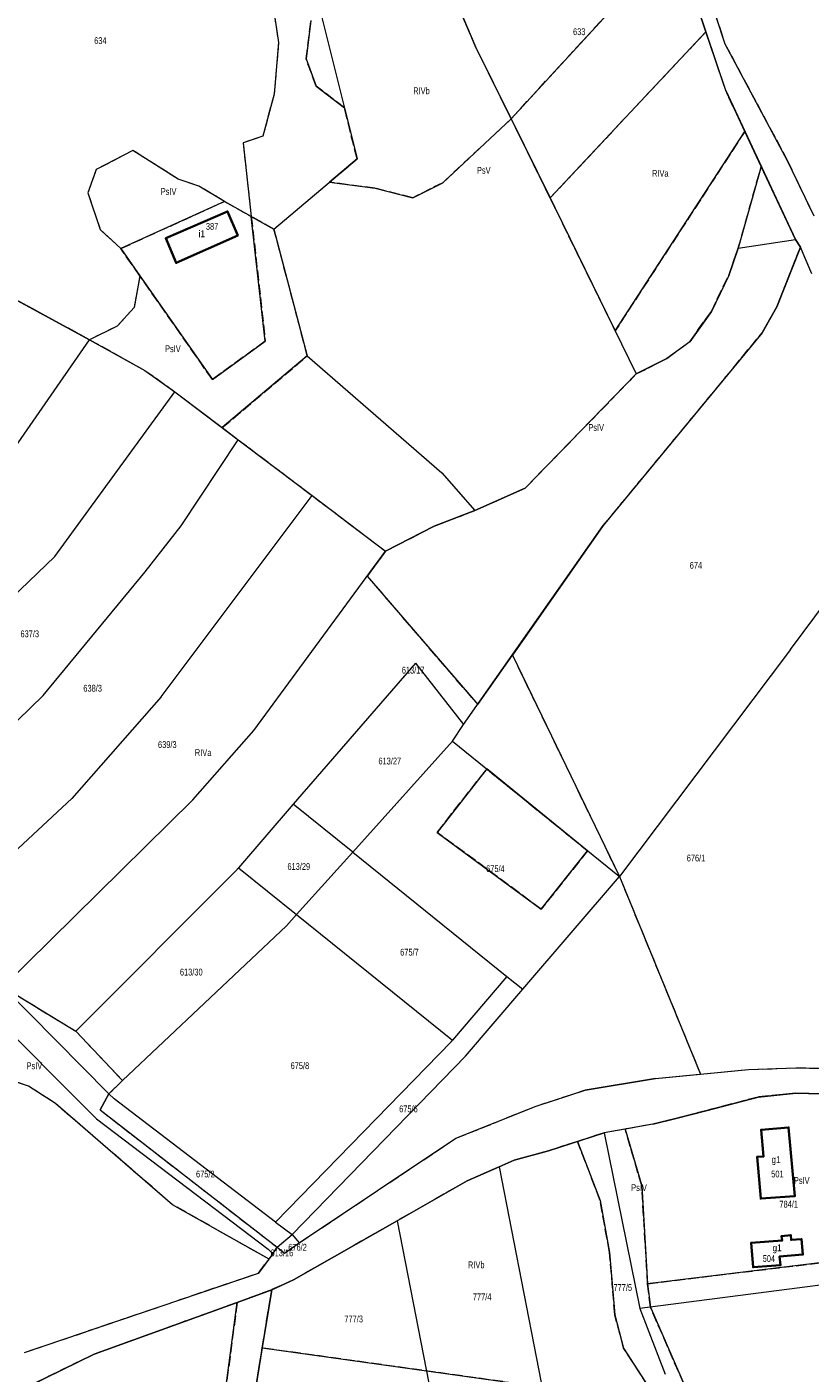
# Model space of a CAD drawing. Header units: metres. Extents: x 7496145 to 7500200, y 5498500 to 5502080.
# Tile 186 of 202: x 7499156 to 7499329, y 5500732 to 5501029. Entities that reach past the tile are written whole.
import ezdxf
from ezdxf.enums import TextEntityAlignment as Align

# ---------------------------------------------------------------- set-up
doc = ezdxf.new("R2010")
doc.units = ezdxf.units.M
doc.header["$MEASUREMENT"] = 0
for name, pattern in [('2.25_0.75', [3, 2.25, -0.75]), ('219-1000', [0]), ('egug-1000', [0])]:
    doc.linetypes.add(name, pattern=pattern)
doc.layers.get('0').update_dxf_attribs({"color": 2, "linetype": 'CONTINUOUS', "lineweight": 5})
for name, color, linetype in [('209-oznaczenie konturu klasyfikacyjnego', 7, 'CONTINUOUS'), ('211-numer działki ewidencyjnej', 7, 'CONTINUOUS'), ('217-kontur klasyfikacyjny', 7, 'CONTINUOUS'), ('218-kontur użytku gruntowego', 7, 'CONTINUOUS'), ('219-działka ewidencyjna', 7, 'CONTINUOUS'), ('312-budynek ewidencyjny', 7, 'CONTINUOUS'), ('312-oznaczenie budynku ewidencyjnego', 7, 'CONTINUOUS'), ('312-oznaczenie budynku ewidencyjnego-Atr117', 7, 'CONTINUOUS'), ('Punkt budynku', 7, 'CONTINUOUS')]:
    doc.layers.add(name, color=color, linetype=linetype)
doc.styles.get("Standard").update_dxf_attribs({"font": 'Working1250', "width": 0.75})

# ---------------------------------------------------------------- blocks, each defined once
blk = doc.blocks.new('PUNKTBUD')
at = {"color": 0}
blk.add_circle((0, 0), 0.09, dxfattribs=at)

msp = doc.modelspace()

# ---------------------------------------------------------------- linework, layer by layer
at = {"layer": '217-kontur klasyfikacyjny', "color": 3, "linetype": '2.25_0.75', "lineweight": 18, "flags": 128}
for points in [[(7499306.08, 5501027.5), (7499293.41, 5501065.18)], [(7499298.73, 5501059.97), (7499310.28, 5501024.83)], [(7499210.46, 5501034.62), (7499211.9, 5501025.17)], [(7499255.39, 5501024.08), (7499251.03, 5501034.23)], [(7499263.16, 5501008.33), (7499287.77, 5501035.17)], [(7499217.99, 5501021.52), (7499219.05, 5501030.02)], [(7499271.75, 5500990.89), (7499306.08, 5501027.5)], [(7499310.44, 5501014.55), (7499306.08, 5501027.5)], [(7499211.9, 5501025.17), (7499210.94, 5501013.78)], [(7499263.16, 5501008.33), (7499255.39, 5501024.08)], [(7499310.28, 5501024.83), (7499324.08, 5500999.01)], [(7499220.2, 5501015.55), (7499217.99, 5501021.52)], [(7499226.41, 5501010.74), (7499220.2, 5501015.55)], [(7499210.94, 5501013.78), (7499208.43, 5501004.53)], [(7499314.66, 5501005.55), (7499310.44, 5501014.55)], [(7499229.21, 5500999.51), (7499226.41, 5501010.74)], [(7499263.16, 5501008.33), (7499248.08, 5500994.24)], [(7499271.75, 5500990.89), (7499263.16, 5501008.33)], [(7499208.43, 5501004.53), (7499204.09, 5501003.01)], [(7499314.66, 5501005.55), (7499286.08, 5500961.61)], [(7499318.27, 5500997.85), (7499314.66, 5501005.55)], [(7499179.78, 5501001.38), (7499171.69, 5500997.13)], [(7499189.8, 5500995.01), (7499179.78, 5501001.38)], [(7499204.09, 5501003.01), (7499205.9, 5500986.82)], [(7499171.69, 5500997.13), (7499169.9, 5500992.03)], [(7499223.13, 5500994.36), (7499229.21, 5500999.51)], [(7499313.2, 5500979.81), (7499318.27, 5500997.85)], [(7499325.83, 5500981.73), (7499318.27, 5500997.85)], [(7499324.08, 5500999.01), (7499329.84, 5500986.91)], [(7499194.37, 5500993.49), (7499189.8, 5500995.01)], [(7499233.18, 5500993.02), (7499223.13, 5500994.36)], [(7499248.08, 5500994.24), (7499241.46, 5500990.92)], [(7499169.9, 5500992.03), (7499172.57, 5500983.95)], [(7499200, 5500990.14), (7499194.37, 5500993.49)], [(7499241.46, 5500990.92), (7499233.18, 5500993.02)], [(7499177.14, 5500979.73), (7499200, 5500990.14)], [(7499200, 5500990.14), (7499205.9, 5500986.82)], [(7499272.81, 5500988.75), (7499271.75, 5500990.89)], [(7499286.08, 5500961.61), (7499272.81, 5500988.75)], [(7499210.9, 5500984.01), (7499205.9, 5500986.82)], [(7499205.9, 5500986.82), (7499208.98, 5500959.32)], [(7499172.57, 5500983.95), (7499177.14, 5500979.73)], [(7499218.24, 5500956.07), (7499210.9, 5500984.01)], [(7499181.36, 5500973.7), (7499177.14, 5500979.73)], [(7499311.1, 5500973.82), (7499313.2, 5500979.81)], [(7499321.68, 5500966.88), (7499326.91, 5500980.02)], [(7499326.91, 5500980.02), (7499325.83, 5500981.73)], [(7499329.41, 5500974.15), (7499326.91, 5500980.02)], [(7499170.26, 5500959.65), (7499141.09, 5500975.46)], [(7499181.36, 5500973.7), (7499180.06, 5500966.72)], [(7499197.33, 5500950.87), (7499181.36, 5500973.7)], [(7499307.27, 5500965.86), (7499311.1, 5500973.82)], [(7499180.06, 5500966.72), (7499176.37, 5500962.62)], [(7499302.51, 5500959.2), (7499307.27, 5500965.86)], [(7499318.48, 5500961.16), (7499321.68, 5500966.88)], [(7499176.37, 5500962.62), (7499170.26, 5500959.65)], [(7499170.26, 5500959.65), (7499182.47, 5500952.89)], [(7499208.98, 5500959.32), (7499197.33, 5500950.87)], [(7499283.46, 5500918.67), (7499318.48, 5500961.16)], [(7499297.43, 5500955.48), (7499302.51, 5500959.2)], [(7499199.5, 5500940.27), (7499218.24, 5500956.07)], [(7499182.47, 5500952.89), (7499189.04, 5500948.16)], [(7499290.74, 5500952.09), (7499297.43, 5500955.48)], [(7499266.26, 5500926.95), (7499290.74, 5500952.09)], [(7499189.04, 5500948.16), (7499199.5, 5500940.27)], [(7499199.5, 5500940.27), (7499203.04, 5500937.6)], [(7499203.04, 5500937.6), (7499219.28, 5500925.29)], [(7499255.19, 5500922.01), (7499266.26, 5500926.95)], [(7499219.28, 5500925.29), (7499235.48, 5500913.04)], [(7499246.22, 5500918.55), (7499255.19, 5500922.01)], [(7499235.48, 5500913.04), (7499246.22, 5500918.55)], [(7499263.42, 5500890.12), (7499283.46, 5500918.67)], [(7499235.48, 5500913.04), (7499231.42, 5500907.51)], [(7499231.42, 5500907.51), (7499255.78, 5500879.23)], [(7499255.78, 5500879.23), (7499263.42, 5500890.12)], [(7499263.42, 5500890.12), (7499287.03, 5500841.3)], [(7499246.87, 5500851.04), (7499257.77, 5500865.03)], [(7499257.77, 5500865.03), (7499280.01, 5500846.99)], [(7499269.77, 5500834.14), (7499246.87, 5500851.04)], [(7499280.01, 5500846.99), (7499269.77, 5500834.14)], [(7499287.03, 5500841.3), (7499304.88, 5500797.77)], [(7499151.2, 5500817.01), (7499167.24, 5500807.23)], [(7499167.24, 5500807.23), (7499177.52, 5500796.33)], [(7499304.88, 5500797.77), (7499315.45, 5500798.79)], [(7499315.45, 5500798.79), (7499325.87, 5500799.13)], [(7499325.87, 5500799.13), (7499335.34, 5500799.07)], [(7499156.8, 5500795.11), (7499148.78, 5500797.78)], [(7499177.52, 5500796.33), (7499174.51, 5500793.4)], [(7499279.46, 5500794.25), (7499294.96, 5500796.82)], [(7499294.96, 5500796.82), (7499304.88, 5500797.77)], [(7499162.73, 5500791.3), (7499156.8, 5500795.11)], [(7499174.51, 5500793.4), (7499172.56, 5500789.86)], [(7499268.66, 5500790.72), (7499279.46, 5500794.25)], [(7499317.58, 5500792.71), (7499306.33, 5500789.76)], [(7499325.91, 5500793.57), (7499317.58, 5500792.71)], [(7499336.99, 5500793.3), (7499325.91, 5500793.57)], [(7499188.56, 5500768.97), (7499162.73, 5500791.3)], [(7499172.56, 5500789.86), (7499211.63, 5500759.59)], [(7499251, 5500783.61), (7499268.66, 5500790.72)], [(7499306.33, 5500789.76), (7499299.47, 5500787.99)], [(7499294.38, 5500786.74), (7499288.29, 5500785.64)], [(7499299.47, 5500787.99), (7499294.38, 5500786.74)], [(7499216.45, 5500760.59), (7499251, 5500783.61)], [(7499283.69, 5500784.81), (7499277.76, 5500782.92)], [(7499288.29, 5500785.64), (7499283.69, 5500784.81)], [(7499291.92, 5500773.16), (7499288.29, 5500785.64)], [(7499271.37, 5500780.88), (7499263.79, 5500778.77)], [(7499277.76, 5500782.92), (7499271.37, 5500780.88)], [(7499282.77, 5500769.94), (7499277.76, 5500782.92)], [(7499263.79, 5500778.77), (7499260.51, 5500777.33)], [(7499260.51, 5500777.33), (7499253.5, 5500774.25)], [(7499253.5, 5500774.25), (7499238.05, 5500765.45)], [(7499293.24, 5500751.56), (7499291.92, 5500773.16)], [(7499209.8, 5500756.99), (7499188.56, 5500768.97)], [(7499284.84, 5500758.42), (7499282.77, 5500769.94)], [(7499238.05, 5500765.45), (7499215.23, 5500752.43)], [(7499213.18, 5500758.3), (7499216.45, 5500760.59)], [(7499293.24, 5500751.56), (7499360.62, 5500759.75)], [(7499207.45, 5500753.91), (7499209.8, 5500756.99)], [(7499209.8, 5500756.99), (7499210.66, 5500758.12)], [(7499210.66, 5500758.12), (7499211.63, 5500759.59)], [(7499211.63, 5500759.59), (7499213.18, 5500758.3)], [(7499286.01, 5500744.69), (7499284.84, 5500758.42)], [(7499155.92, 5500736.39), (7499207.45, 5500753.91)], [(7499215.23, 5500752.43), (7499210.41, 5500750.24)], [(7499293.83, 5500746.4), (7499293.24, 5500751.56)], [(7499210.41, 5500750.24), (7499202.79, 5500747.43)], [(7499208.32, 5500737.4), (7499210.41, 5500750.24)], [(7499202.79, 5500747.43), (7499171.26, 5500736.03)], [(7499202.79, 5500747.43), (7499199.42, 5500721.94)], [(7499301.28, 5500729.35), (7499293.83, 5500746.4)], [(7499287.95, 5500737.39), (7499286.01, 5500744.69)], [(7499171.26, 5500736.03), (7499156.85, 5500728.99)], [(7499206.62, 5500726.96), (7499208.32, 5500737.4)], [(7499296.97, 5500725.02), (7499208.32, 5500737.4)], [(7499294.92, 5500726.56), (7499287.95, 5500737.39)]]:
    msp.add_lwpolyline(points, dxfattribs=at)
at = {"layer": '218-kontur użytku gruntowego', "color": 3, "linetype": 'egug-1000', "lineweight": 18, "flags": 128}
for points in [[(7499306.08, 5501027.5), (7499293.41, 5501065.18)], [(7499298.73, 5501059.97), (7499310.28, 5501024.83)], [(7499210.46, 5501034.62), (7499211.9, 5501025.17)], [(7499251.03, 5501034.23), (7499255.39, 5501024.08)], [(7499287.77, 5501035.17), (7499263.16, 5501008.33)], [(7499219.05, 5501030.02), (7499217.99, 5501021.52)], [(7499306.08, 5501027.5), (7499271.75, 5500990.89)], [(7499310.44, 5501014.55), (7499306.08, 5501027.5)], [(7499211.9, 5501025.17), (7499210.94, 5501013.78)], [(7499255.39, 5501024.08), (7499263.16, 5501008.33)], [(7499310.28, 5501024.83), (7499324.08, 5500999.01)], [(7499217.99, 5501021.52), (7499220.2, 5501015.55)], [(7499220.2, 5501015.55), (7499226.41, 5501010.74)], [(7499210.94, 5501013.78), (7499208.43, 5501004.53)], [(7499314.66, 5501005.55), (7499310.44, 5501014.55)], [(7499226.41, 5501010.74), (7499229.21, 5500999.51)], [(7499248.08, 5500994.24), (7499263.16, 5501008.33)], [(7499263.16, 5501008.33), (7499271.75, 5500990.89)], [(7499208.43, 5501004.53), (7499204.09, 5501003.01)], [(7499286.08, 5500961.61), (7499314.66, 5501005.55)], [(7499318.27, 5500997.85), (7499314.66, 5501005.55)], [(7499179.78, 5501001.38), (7499171.69, 5500997.13)], [(7499189.8, 5500995.01), (7499179.78, 5501001.38)], [(7499204.09, 5501003.01), (7499205.9, 5500986.82)], [(7499171.69, 5500997.13), (7499169.9, 5500992.03)], [(7499229.21, 5500999.51), (7499223.13, 5500994.36)], [(7499318.27, 5500997.85), (7499313.2, 5500979.81)], [(7499325.83, 5500981.73), (7499318.27, 5500997.85)], [(7499324.08, 5500999.01), (7499329.84, 5500986.91)], [(7499194.37, 5500993.49), (7499189.8, 5500995.01)], [(7499223.13, 5500994.36), (7499233.18, 5500993.02)], [(7499241.46, 5500990.92), (7499248.08, 5500994.24)], [(7499169.9, 5500992.03), (7499172.57, 5500983.95)], [(7499200, 5500990.14), (7499194.37, 5500993.49)], [(7499233.18, 5500993.02), (7499241.46, 5500990.92)], [(7499200, 5500990.14), (7499177.14, 5500979.73)], [(7499205.9, 5500986.82), (7499200, 5500990.14)], [(7499271.75, 5500990.89), (7499272.81, 5500988.75)], [(7499272.81, 5500988.75), (7499286.08, 5500961.61)], [(7499208.98, 5500959.32), (7499205.9, 5500986.82)], [(7499205.9, 5500986.82), (7499210.9, 5500984.01)], [(7499172.57, 5500983.95), (7499177.14, 5500979.73)], [(7499210.9, 5500984.01), (7499218.24, 5500956.07)], [(7499177.14, 5500979.73), (7499181.36, 5500973.7)], [(7499313.2, 5500979.81), (7499311.1, 5500973.82)], [(7499326.91, 5500980.02), (7499321.68, 5500966.88)], [(7499326.91, 5500980.02), (7499325.83, 5500981.73)], [(7499329.41, 5500974.15), (7499326.91, 5500980.02)], [(7499170.26, 5500959.65), (7499141.09, 5500975.46)], [(7499181.36, 5500973.7), (7499180.06, 5500966.72)], [(7499181.36, 5500973.7), (7499197.33, 5500950.87)], [(7499311.1, 5500973.82), (7499307.27, 5500965.86)], [(7499180.06, 5500966.72), (7499176.37, 5500962.62)], [(7499307.27, 5500965.86), (7499302.51, 5500959.2)], [(7499321.68, 5500966.88), (7499318.48, 5500961.16)], [(7499176.37, 5500962.62), (7499170.26, 5500959.65)], [(7499170.26, 5500959.65), (7499182.47, 5500952.89)], [(7499197.33, 5500950.87), (7499208.98, 5500959.32)], [(7499318.48, 5500961.16), (7499283.46, 5500918.67)], [(7499302.51, 5500959.2), (7499297.43, 5500955.48)], [(7499218.24, 5500956.07), (7499199.5, 5500940.27)], [(7499182.47, 5500952.89), (7499189.04, 5500948.16)], [(7499297.43, 5500955.48), (7499290.74, 5500952.09)], [(7499290.74, 5500952.09), (7499266.26, 5500926.95)], [(7499189.04, 5500948.16), (7499199.5, 5500940.27)], [(7499199.5, 5500940.27), (7499203.04, 5500937.6)], [(7499203.04, 5500937.6), (7499219.28, 5500925.29)], [(7499266.26, 5500926.95), (7499255.19, 5500922.01)], [(7499219.28, 5500925.29), (7499235.48, 5500913.04)], [(7499255.19, 5500922.01), (7499246.22, 5500918.55)], [(7499246.22, 5500918.55), (7499235.48, 5500913.04)], [(7499283.46, 5500918.67), (7499263.42, 5500890.12)], [(7499235.48, 5500913.04), (7499231.42, 5500907.51)], [(7499231.42, 5500907.51), (7499255.78, 5500879.23)], [(7499255.78, 5500879.23), (7499263.42, 5500890.12)], [(7499263.42, 5500890.12), (7499287.03, 5500841.3)], [(7499257.77, 5500865.03), (7499246.87, 5500851.04)], [(7499280.01, 5500846.99), (7499257.77, 5500865.03)], [(7499246.87, 5500851.04), (7499269.77, 5500834.14)], [(7499269.77, 5500834.14), (7499280.01, 5500846.99)], [(7499287.03, 5500841.3), (7499304.88, 5500797.77)], [(7499151.2, 5500817.01), (7499167.24, 5500807.23)], [(7499167.24, 5500807.23), (7499177.52, 5500796.33)], [(7499304.88, 5500797.77), (7499315.45, 5500798.79)], [(7499315.45, 5500798.79), (7499325.87, 5500799.13)], [(7499325.87, 5500799.13), (7499335.34, 5500799.07)], [(7499156.8, 5500795.11), (7499148.78, 5500797.78)], [(7499177.52, 5500796.33), (7499174.51, 5500793.4)], [(7499279.46, 5500794.25), (7499294.96, 5500796.82)], [(7499294.96, 5500796.82), (7499304.88, 5500797.77)], [(7499162.73, 5500791.3), (7499156.8, 5500795.11)], [(7499174.51, 5500793.4), (7499172.56, 5500789.86)], [(7499268.66, 5500790.72), (7499279.46, 5500794.25)], [(7499317.58, 5500792.71), (7499306.33, 5500789.76)], [(7499325.91, 5500793.57), (7499317.58, 5500792.71)], [(7499336.99, 5500793.3), (7499325.91, 5500793.57)], [(7499188.56, 5500768.97), (7499162.73, 5500791.3)], [(7499172.56, 5500789.86), (7499211.63, 5500759.59)], [(7499251, 5500783.61), (7499268.66, 5500790.72)], [(7499306.33, 5500789.76), (7499299.47, 5500787.99)], [(7499294.38, 5500786.74), (7499288.29, 5500785.64)], [(7499299.47, 5500787.99), (7499294.38, 5500786.74)], [(7499216.45, 5500760.59), (7499251, 5500783.61)], [(7499283.69, 5500784.81), (7499277.76, 5500782.92)], [(7499288.29, 5500785.64), (7499283.69, 5500784.81)], [(7499288.29, 5500785.64), (7499291.92, 5500773.16)], [(7499271.37, 5500780.88), (7499263.79, 5500778.77)], [(7499277.76, 5500782.92), (7499271.37, 5500780.88)], [(7499277.76, 5500782.92), (7499282.77, 5500769.94)], [(7499263.79, 5500778.77), (7499260.51, 5500777.33)], [(7499260.51, 5500777.33), (7499253.5, 5500774.25)], [(7499253.5, 5500774.25), (7499238.05, 5500765.45)], [(7499291.92, 5500773.16), (7499293.24, 5500751.56)], [(7499209.8, 5500756.99), (7499188.56, 5500768.97)], [(7499282.77, 5500769.94), (7499284.84, 5500758.42)], [(7499238.05, 5500765.45), (7499215.23, 5500752.43)], [(7499213.18, 5500758.3), (7499216.45, 5500760.59)], [(7499360.62, 5500759.75), (7499293.24, 5500751.56)], [(7499207.45, 5500753.91), (7499209.8, 5500756.99)], [(7499209.8, 5500756.99), (7499210.66, 5500758.12)], [(7499210.66, 5500758.12), (7499211.63, 5500759.59)], [(7499211.63, 5500759.59), (7499213.18, 5500758.3)], [(7499284.84, 5500758.42), (7499286.01, 5500744.69)], [(7499155.92, 5500736.39), (7499207.45, 5500753.91)], [(7499215.23, 5500752.43), (7499210.41, 5500750.24)], [(7499293.24, 5500751.56), (7499293.83, 5500746.4)], [(7499210.41, 5500750.24), (7499202.79, 5500747.43)], [(7499210.41, 5500750.24), (7499208.32, 5500737.4)], [(7499202.79, 5500747.43), (7499171.26, 5500736.03)], [(7499199.42, 5500721.94), (7499202.79, 5500747.43)], [(7499293.83, 5500746.4), (7499301.28, 5500729.35)], [(7499286.01, 5500744.69), (7499287.95, 5500737.39)], [(7499171.26, 5500736.03), (7499156.85, 5500728.99)], [(7499208.32, 5500737.4), (7499206.62, 5500726.96)], [(7499208.32, 5500737.4), (7499296.97, 5500725.02)], [(7499287.95, 5500737.39), (7499294.92, 5500726.56)]]:
    msp.add_lwpolyline(points, dxfattribs=at)
at = {"layer": '219-działka ewidencyjna', "color": 3, "linetype": '219-1000', "lineweight": 18, "flags": 128}
for points in [[(7499238.21, 5501064.09), (7499255.39, 5501024.08)], [(7499310.44, 5501014.55), (7499293.41, 5501065.18)], [(7499298.73, 5501059.97), (7499310.28, 5501024.83)], [(7499221.09, 5501032.11), (7499229.21, 5500999.51)], [(7499255.39, 5501024.08), (7499272.81, 5500988.75)], [(7499310.28, 5501024.83), (7499324.08, 5500999.01)], [(7499310.44, 5501014.55), (7499325.83, 5500981.73)], [(7499210.9, 5500984.01), (7499229.21, 5500999.51)], [(7499324.08, 5500999.01), (7499329.84, 5500986.91)], [(7499272.81, 5500988.75), (7499290.74, 5500952.09)], [(7499210.9, 5500984.01), (7499218.24, 5500956.07)], [(7499311.1, 5500973.82), (7499313.2, 5500979.81)], [(7499313.2, 5500979.81), (7499325.83, 5500981.73)], [(7499321.68, 5500966.88), (7499326.91, 5500980.02)], [(7499325.83, 5500981.73), (7499326.91, 5500980.02)], [(7499329.41, 5500974.15), (7499326.91, 5500980.02)], [(7499136.81, 5500977.78), (7499170.26, 5500959.65)], [(7499311.1, 5500973.82), (7499307.27, 5500965.86)], [(7499302.51, 5500959.2), (7499307.27, 5500965.86)], [(7499318.48, 5500961.16), (7499321.68, 5500966.88)], [(7499148.62, 5500928.52), (7499170.26, 5500959.65)], [(7499170.26, 5500959.65), (7499182.47, 5500952.89)], [(7499318.48, 5500961.16), (7499283.46, 5500918.67)], [(7499302.51, 5500959.2), (7499297.43, 5500955.48)], [(7499218.24, 5500956.07), (7499247.88, 5500930.3)], [(7499182.47, 5500952.89), (7499189.04, 5500948.16)], [(7499290.74, 5500952.09), (7499297.43, 5500955.48)], [(7499266.26, 5500926.95), (7499290.74, 5500952.09)], [(7499162.64, 5500911.83), (7499189.04, 5500948.16)], [(7499189.04, 5500948.16), (7499203.04, 5500937.6)], [(7499190.45, 5500918.63), (7499203.04, 5500937.6)], [(7499203.04, 5500937.6), (7499219.28, 5500925.29)], [(7499247.88, 5500930.3), (7499255.19, 5500922.01)], [(7499324.7, 5500891.38), (7499354.75, 5500931.68)], [(7499255.19, 5500922.01), (7499266.26, 5500926.95)], [(7499186.02, 5500880.89), (7499219.28, 5500925.29)], [(7499219.28, 5500925.29), (7499235.48, 5500913.04)], [(7499246.22, 5500918.55), (7499255.19, 5500922.01)], [(7499182.49, 5500908.45), (7499190.45, 5500918.63)], [(7499235.48, 5500913.04), (7499246.22, 5500918.55)], [(7499252.68, 5500874.81), (7499283.46, 5500918.67)], [(7499162.64, 5500911.83), (7499143.43, 5500893.47)], [(7499206.49, 5500873.5), (7499235.48, 5500913.04)], [(7499160.02, 5500881.21), (7499182.49, 5500908.45)], [(7499324.7, 5500891.38), (7499287.03, 5500841.3)], [(7499242.09, 5500888.35), (7499215.15, 5500857.24)], [(7499242.09, 5500888.35), (7499252.68, 5500874.81)], [(7499160.02, 5500881.21), (7499132.1, 5500854.07)], [(7499186.02, 5500880.89), (7499166.33, 5500858.53)], [(7499193.05, 5500858.24), (7499206.49, 5500873.5)], [(7499250.27, 5500871.12), (7499252.68, 5500874.81)], [(7499228.24, 5500846.69), (7499250.27, 5500871.12)], [(7499250.27, 5500871.12), (7499287.03, 5500841.3)], [(7499135.2, 5500829.53), (7499166.33, 5500858.53)], [(7499193.05, 5500858.24), (7499151.2, 5500817.01)], [(7499215.15, 5500857.24), (7499203.05, 5500843.23)], [(7499228.24, 5500846.69), (7499215.15, 5500857.24)], [(7499228.24, 5500846.69), (7499215.84, 5500832.93)], [(7499228.24, 5500846.69), (7499262.22, 5500819.31)], [(7499202.46, 5500842.54), (7499203.05, 5500843.23)], [(7499203.05, 5500843.23), (7499215.84, 5500832.93)], [(7499167.24, 5500807.23), (7499202.46, 5500842.54)], [(7499265.74, 5500816.47), (7499287.03, 5500841.3)], [(7499213.62, 5500830.46), (7499215.84, 5500832.93)], [(7499215.84, 5500832.93), (7499250.24, 5500805.21)], [(7499177.52, 5500796.33), (7499213.62, 5500830.46)], [(7499262.22, 5500819.31), (7499250.24, 5500805.21)], [(7499262.22, 5500819.31), (7499265.74, 5500816.47)], [(7499151.2, 5500817.01), (7499174.51, 5500793.4)], [(7499253.1, 5500801.74), (7499265.74, 5500816.47)], [(7499147.12, 5500812.61), (7499171.8, 5500787.92)], [(7499167.24, 5500807.23), (7499177.52, 5500796.33)], [(7499211.22, 5500765.13), (7499250.02, 5500804.96)], [(7499250.02, 5500804.96), (7499250.24, 5500805.21)], [(7499214.87, 5500762.39), (7499253.1, 5500801.74)], [(7499294.96, 5500796.82), (7499315.45, 5500798.79)], [(7499315.45, 5500798.79), (7499325.87, 5500799.13)], [(7499325.87, 5500799.13), (7499335.34, 5500799.07)], [(7499177.52, 5500796.33), (7499174.51, 5500793.4)], [(7499294.96, 5500796.82), (7499279.46, 5500794.25)], [(7499172.56, 5500789.86), (7499174.51, 5500793.4)], [(7499174.51, 5500793.4), (7499175.69, 5500792.33)], [(7499268.66, 5500790.72), (7499279.46, 5500794.25)], [(7499306.33, 5500789.76), (7499317.58, 5500792.71)], [(7499317.58, 5500792.71), (7499325.91, 5500793.57)], [(7499325.91, 5500793.57), (7499336.99, 5500793.3)], [(7499172.56, 5500789.86), (7499211.63, 5500759.59)], [(7499211.22, 5500765.13), (7499175.69, 5500792.33)], [(7499251, 5500783.61), (7499268.66, 5500790.72)], [(7499299.47, 5500787.99), (7499306.33, 5500789.76)], [(7499171.8, 5500787.92), (7499209.58, 5500759.21)], [(7499294.38, 5500786.74), (7499283.69, 5500784.81)], [(7499294.38, 5500786.74), (7499299.47, 5500787.99)], [(7499216.45, 5500760.59), (7499251, 5500783.61)], [(7499271.37, 5500780.88), (7499283.69, 5500784.81)], [(7499283.69, 5500784.81), (7499291.5, 5500746.1)], [(7499263.79, 5500778.77), (7499271.37, 5500780.88)], [(7499260.51, 5500777.33), (7499263.79, 5500778.77)], [(7499253.5, 5500774.25), (7499260.51, 5500777.33)], [(7499260.51, 5500777.33), (7499271.38, 5500721.51)], [(7499238.05, 5500765.45), (7499253.5, 5500774.25)], [(7499211.22, 5500765.13), (7499214.87, 5500762.39)], [(7499215.23, 5500752.43), (7499238.05, 5500765.45)], [(7499238.05, 5500765.45), (7499246.19, 5500723.64)], [(7499211.63, 5500759.59), (7499214.87, 5500762.39)], [(7499213.18, 5500758.3), (7499216.45, 5500760.59)], [(7499214.87, 5500762.39), (7499216.45, 5500760.59)], [(7499210.66, 5500758.12), (7499207.45, 5500753.91)], [(7499210.66, 5500758.12), (7499209.58, 5500759.21)], [(7499210.66, 5500758.12), (7499211.63, 5500759.59)], [(7499211.63, 5500759.59), (7499213.18, 5500758.3)], [(7499155.92, 5500736.39), (7499207.45, 5500753.91)], [(7499360.84, 5500755.03), (7499291.5, 5500746.1)], [(7499210.41, 5500750.24), (7499215.23, 5500752.43)], [(7499202.79, 5500747.43), (7499210.41, 5500750.24)], [(7499206.62, 5500726.96), (7499210.41, 5500750.24)], [(7499171.26, 5500736.03), (7499202.79, 5500747.43)], [(7499199.42, 5500721.94), (7499202.79, 5500747.43)], [(7499291.5, 5500746.1), (7499297.06, 5500731.65)], [(7499156.85, 5500728.99), (7499171.26, 5500736.03)]]:
    msp.add_lwpolyline(points, dxfattribs=at)
at = {"layer": '312-budynek ewidencyjny', "color": 7, "linetype": 'Continuous', "lineweight": 35, "flags": 128}
for points in [[(7499187.08, 5500981.99), (7499200.62, 5500987.92)], [(7499200.62, 5500987.92), (7499202.9, 5500982.63)], [(7499202.9, 5500982.63), (7499189.37, 5500976.56)], [(7499189.37, 5500976.56), (7499187.08, 5500981.99)], [(7499318.23, 5500785.46), (7499324.29, 5500786.02)], [(7499318.77, 5500779.62), (7499318.23, 5500785.46)], [(7499324.29, 5500786.02), (7499325.69, 5500770.89)], [(7499317.37, 5500779.52), (7499318.77, 5500779.62)], [(7499318.16, 5500770.33), (7499317.37, 5500779.52)], [(7499325.69, 5500770.89), (7499318.16, 5500770.33)], [(7499316.07, 5500760.56), (7499322.85, 5500761.06)], [(7499316.48, 5500755.2), (7499316.07, 5500760.56)], [(7499322.76, 5500762.08), (7499324.78, 5500762.25)], [(7499322.85, 5500761.06), (7499322.76, 5500762.08)], [(7499324.78, 5500762.25), (7499324.87, 5500761.2)], [(7499324.87, 5500761.2), (7499327.16, 5500761.37)], [(7499327.16, 5500761.37), (7499327.44, 5500757.98)], [(7499327.44, 5500757.98), (7499322.32, 5500757.55)], [(7499322.32, 5500757.55), (7499322.48, 5500755.63)], [(7499322.48, 5500755.63), (7499316.48, 5500755.2)]]:
    msp.add_lwpolyline(points, dxfattribs=at)

# ---------------------------------------------------------------- block references
at = {"layer": 'Punkt budynku', "color": 5, "linetype": 'Continuous', "lineweight": 13}
for p in [(7499200.62, 5500987.92), (7499202.9, 5500982.63), (7499187.08, 5500981.99), (7499189.37, 5500976.56), (7499318.23, 5500785.46), (7499324.29, 5500786.02), (7499317.37, 5500779.52), (7499318.77, 5500779.62), (7499318.16, 5500770.33), (7499325.69, 5500770.89), (7499316.07, 5500760.56), (7499322.76, 5500762.08), (7499322.85, 5500761.06), (7499324.78, 5500762.25), (7499324.87, 5500761.2), (7499327.16, 5500761.37), (7499322.32, 5500757.55), (7499327.44, 5500757.98), (7499316.48, 5500755.2), (7499322.48, 5500755.63)]:
    msp.add_blockref('PUNKTBUD', p, dxfattribs=at)

# ---------------------------------------------------------------- texts
at = {"layer": '209-oznaczenie konturu klasyfikacyjnego', "color": 3, "linetype": 'Continuous', "lineweight": 18, "width": 0.79}
for s, p in [('RIVb', (7499241.58, 5501013.76)), ('PsV', (7499255.63, 5500996.22)), ('RIVa', (7499294.21, 5500995.56)), ('PsIV', (7499185.95, 5500991.56)), ('PsIV', (7499186.89, 5500956.9)), ('PsIV', (7499280.17, 5500939.54)), ('RIVa', (7499193.46, 5500867.88)), ('PsIV', (7499156.38, 5500798.85)), ('PsIV', (7499325.46, 5500773.57)), ('PsIV', (7499289.61, 5500772)), ('RIVb', (7499253.65, 5500754.97))]:
    msp.add_text(s, height=1.5, dxfattribs=at).set_placement(p)
at = {"layer": '211-numer działki ewidencyjnej', "color": 3, "linetype": 'Continuous', "lineweight": 18, "width": 0.79}
for s, p in [('633', (7499276.8, 5501028.28)), ('634', (7499171.27, 5501026.32)), ('674', (7499302.51, 5500910.66)), ('637/3', (7499155.03, 5500895.56)), ('613/17', (7499239.06, 5500887.56)), ('638/3', (7499168.89, 5500883.57)), ('639/3', (7499185.34, 5500871.15)), ('613/27', (7499233.91, 5500867.52)), ('676/1', (7499301.85, 5500846.14)), ('613/29', (7499213.86, 5500844.28)), ('675/4', (7499257.64, 5500843.8)), ('675/7', (7499238.7, 5500825.39)), ('613/30', (7499190.17, 5500821)), ('675/8', (7499214.56, 5500800.37)), ('675/6', (7499238.48, 5500790.85)), ('675/2', (7499193.72, 5500776.49)), ('784/1', (7499322.27, 5500769.84)), ('676/2', (7499214.04, 5500760.35)), ('613/16', (7499210.13, 5500759.12)), ('777/5', (7499285.71, 5500751.48)), ('777/4', (7499254.72, 5500749.42)), ('777/3', (7499226.41, 5500744.55))]:
    msp.add_text(s, height=1.5, dxfattribs=at).set_placement(p, align=Align.TOP_LEFT)
at = {"layer": '312-oznaczenie budynku ewidencyjnego', "color": 7, "linetype": 'Continuous', "lineweight": 18, "width": 0.79}
for s, p in [('387', (7499195.89, 5500985.37)), ('501', (7499320.47, 5500776.49)), ('504', (7499318.58, 5500757.86))]:
    msp.add_text(s, height=1.5, dxfattribs=at).set_placement(p, align=Align.TOP_LEFT)
at = {"layer": '312-oznaczenie budynku ewidencyjnego-Atr117', "color": 7, "width": 0.9}
for s, p in [('i1', (7499194.99, 5500982.24)), ('g1', (7499321.53, 5500778.18)), ('g1', (7499321.76, 5500758.73))]:
    msp.add_text(s, height=1.5, dxfattribs=at).set_placement(p, align=Align.CENTER)

doc.saveas('drawing.dxf')
